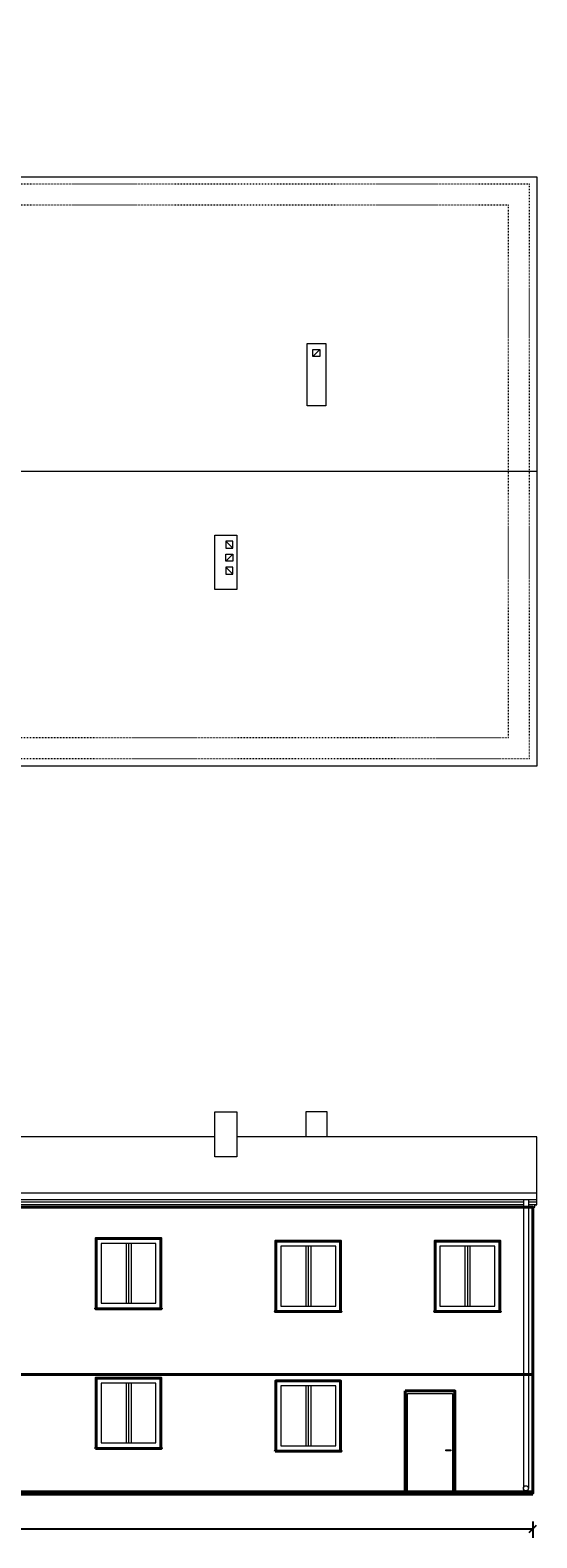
# Model space of a CAD drawing. Header units: millimetres. Extents: x 410204 to 467463, y -88400 to -47908.
# Tile 24 of 30: x 464253 to 465268, y -56645 to -53623. Entities that reach past the tile are written whole.
import ezdxf

# ---------------------------------------------------------------- set-up
doc = ezdxf.new("R2010")
doc.units = ezdxf.units.MM
doc.linetypes.add('ACAD_ISO03W100', pattern=[30, 12, -18])
for name, color, linetype, lineweight in [('Apow', 1, 'Continuous', 40), ('komin', 213, 'Continuous', 18), ('przerywana', 120, 'ACAD_ISO03W100', 9), ('widok', 136, 'Continuous', 18), ('ściany', 21, 'Continuous', 53)]:
    doc.layers.add(name, color=color, linetype=linetype, lineweight=lineweight)
doc.dimstyles.new('1 100', dxfattribs={"dimtxt": 18, "dimasz": 15, "dimexe": 18, "dimexo": 0.0625, "dimgap": 3, "dimtad": 1, "dimdec": 0, "dimzin": 0, "dimdsep": 46, "dimtxsty": 'Standard', "dimblk": 'OBLIQUE', "dimcen": 0.09, "dimadec": 0, "dimazin": 0, "dimtfac": 1, "dimtdec": 0, "dimtofl": 0, "dimtmove": 0, "dimatfit": 3, "dimldrblk": 'OBLIQUE', "dimfxl": 15, "dimfxlon": 1, "dimtolj": 1, "dimtzin": 0, "dimarcsym": 0})

# ---------------------------------------------------------------- blocks, each defined once
blk = doc.blocks.new('okno1 elew')
at = {"layer": 'widok'}
for p, q in [((143787.2, -39352.8), (143787.2, -39472.8)), ((143792.2, -39352.8), (143792.2, -39472.8)), ((143797.2, -39352.8), (143797.2, -39472.8))]:
    blk.add_line(p, q, dxfattribs=at)
for points in [[(143857.2, -39342.8), (143727.2, -39342.8), (143727.2, -39482.8), (143857.2, -39482.8)], [(143847.2, -39352.8), (143737.2, -39352.8), (143737.2, -39472.8), (143847.2, -39472.8)]]:
    blk.add_lwpolyline(points, close=True, dxfattribs=at)
blk.add_lwpolyline([(143857.2, -39482.8), (143858.2, -39482.8), (143858.2, -39483.8), (143726.2, -39483.8), (143726.2, -39482.8), (143727.2, -39482.8)], dxfattribs=at)
blk = doc.blocks.new('_Oblique')
at = {"color": 0, "linetype": 'ByBlock', "lineweight": -2}
blk.add_line((-0.5, -0.5), (0.5, 0.5), dxfattribs=at)
blk = doc.blocks.new('*D15986')
at = {"layer": 'Defpoints', "color": 0}
for p in [(461256.2, -56555.1), (465260.2, -56555.1), (465260.2, -56626.7)]:
    blk.add_point(p, dxfattribs=at)
at = {"layer": 'ściany', "color": 0, "lineweight": -2}
for p, q in [((461256.2, -56611.7), (461256.2, -56644.7)), ((465260.2, -56611.7), (465260.2, -56644.7)), ((461256.2, -56626.7), (465260.2, -56626.7))]:
    blk.add_line(p, q, dxfattribs=at)
at = {"layer": 'ściany', "color": 0, "linetype": 'ByBlock', "lineweight": -2, "xscale": 15, "yscale": 15, "zscale": 15, "rotation": 180}
blk.add_blockref('_Oblique', (461256.2, -56626.7), dxfattribs=at)
at = {"layer": 'ściany', "color": 0, "linetype": 'ByBlock', "lineweight": -2, "xscale": 15, "yscale": 15, "zscale": 15}
blk.add_blockref('_Oblique', (465260.2, -56626.7), dxfattribs=at)
at = {"layer": 'ściany', "color": 0, "insert": (463258.2, -56614.7), "char_height": 18, "attachment_point": 5}
blk.add_mtext('\\A1;4004', dxfattribs=at)

msp = doc.modelspace()

# ---------------------------------------------------------------- linework, layer by layer
at = {"layer": 'Apow'}
msp.add_lwpolyline([(461810.2, -55982.1), (465260.2, -55982.1), (465260.2, -56317.1), (461256.2, -56317.1), (461256.2, -55982.1)], dxfattribs=at)
for points in [[(464516.2, -56184.6), (464516.2, -56185.6), (464384.2, -56185.6), (464384.2, -56184.6), (464385.2, -56184.6), (464385.2, -56044.6), (464515.2, -56044.6), (464515.2, -56184.6)], [(464876.2, -56190.1), (464876.2, -56191.1), (464744.2, -56191.1), (464744.2, -56190.1), (464745.2, -56190.1), (464745.2, -56050.1), (464875.2, -56050.1), (464875.2, -56190.1)], [(465195.2, -56190.1), (465195.2, -56191.1), (465063.2, -56191.1), (465063.2, -56190.1), (465064.2, -56190.1), (465064.2, -56050.1), (465194.2, -56050.1), (465194.2, -56190.1)], [(464384.2, -56465.6), (464384.2, -56464.6), (464385.2, -56464.6), (464385.2, -56324.6), (464515.2, -56324.6), (464515.2, -56464.6), (464516.2, -56464.6), (464516.2, -56465.6), (464385.2, -56465.6)], [(464744.2, -56471.1), (464744.2, -56470.1), (464745.2, -56470.1), (464745.2, -56330.1), (464875.2, -56330.1), (464875.2, -56470.1), (464876.2, -56470.1), (464876.2, -56471.1), (464745.2, -56471.1)], [(465004.2, -56350.1), (465104.2, -56350.1), (465104.2, -56555.1), (465004.2, -56555.1)]]:
    msp.add_lwpolyline(points, close=True, dxfattribs=at)
at = {"layer": 'Apow', "color": 5}
msp.add_lwpolyline([(461256.2, -56317.1), (465260.2, -56317.1), (465260.2, -56555.1), (461256.2, -56555.1)], close=True, dxfattribs=at)
at = {"layer": 'komin'}
for p, q in [((464833.2, -54263), (464819.2, -54277)), ((464645.2, -54647), (464659.2, -54661)), ((464659.2, -54673), (464645.2, -54687)), ((464645.2, -54699), (464659.2, -54713))]:
    msp.add_line(p, q, dxfattribs=at)
for points in [[(464833.2, -54263), (464833.2, -54277), (464819.2, -54277), (464819.2, -54263)], [(464645.2, -54647), (464645.2, -54661), (464659.2, -54661), (464659.2, -54647)], [(464659.2, -54673), (464659.2, -54687), (464645.2, -54687), (464645.2, -54673)], [(464645.2, -54699), (464645.2, -54713), (464659.2, -54713), (464659.2, -54699)]]:
    msp.add_lwpolyline(points, close=True, dxfattribs=at)
at = {"layer": 'przerywana', "ltscale": 0.1}
for points in [[(465253.2, -53932), (464180.2, -53932), (464180.2, -53932), (463887.2, -53932), (463887.2, -53932), (462626.2, -53932), (462626.2, -53623), (462325.2, -53623), (462325.2, -53932), (461256.2, -53932), (461256.2, -55083), (465253.2, -55083)], [(465211.2, -53974), (464180.2, -53974), (463887.2, -53974), (462584.2, -53974), (462584.2, -53665), (462367.2, -53665), (462367.2, -53974), (461298.2, -53974), (461298.2, -55041), (465211.2, -55041)]]:
    msp.add_lwpolyline(points, close=True, dxfattribs=at)
at = {"layer": 'widok'}
for p, q in [((465268.2, -54507.5), (461825.2, -54507.5)), ((464623.2, -55841), (463802.2, -55841)), ((465268.2, -55841), (464667.2, -55841)), ((465268.2, -55972.1), (465268.2, -55841)), ((465268.2, -55954.1), (461822, -55954.1)), ((465268.2, -55967.1), (461822, -55967.1)), ((465241.3, -55972.1), (463225.5, -55972.1)), ((465241.3, -55977.1), (463225.5, -55977.1)), ((465241.3, -55982.1), (463225.5, -55982.1)), ((465241.3, -55967.1), (465241.3, -56545.3)), ((465251.3, -55967.1), (465251.3, -56545.3)), ((465268.2, -55972.1), (465251.3, -55972.1)), ((465268.2, -55977.1), (465251.3, -55977.1)), ((465260.2, -55982.1), (465251.3, -55982.1)), ((465260.2, -56555.1), (465260.2, -55982.1)), ((465241.3, -56317.1), (463225.5, -56317.1)), ((465260.2, -56317.1), (465251.3, -56317.1))]:
    msp.add_line(p, q, dxfattribs=at)
at = {"layer": 'widok', "lineweight": 70}
msp.add_line((465260.2, -56555.1), (461256.2, -56555.1), dxfattribs=at)
at = {"layer": 'widok'}
for points in [[(461825.2, -53917), (465268.2, -53917), (465268.2, -55098), (461825.2, -55098)], [(464808.2, -54251), (464845.2, -54251), (464845.2, -54376), (464808.2, -54376)], [(464623.2, -54635), (464667.2, -54635), (464667.2, -54744), (464623.2, -54744)], [(465096.2, -56470.1), (465086.2, -56470.1), (465086.2, -56468.1), (465096.2, -56468.1)]]:
    msp.add_lwpolyline(points, close=True, dxfattribs=at)
for points in [[(464667.2, -55881), (464623.2, -55881), (464623.2, -55791), (464667.2, -55791), (464667.2, -55881)], [(464848.2, -55841), (464848.2, -55791), (464805.2, -55791), (464805.2, -55841)], [(464848.2, -55841), (464848.2, -55791)], [(465260.2, -55982.1), (465264.2, -55982.1), (465264.2, -55977.1), (465268.2, -55977.1), (465268.2, -55972.1), (465260.2, -55972.1)], [(465004.2, -56555.1), (465004.2, -56350.1), (465104.2, -56350.1), (465104.2, -56555.1)], [(465009.2, -56555.1), (465009.2, -56355.1), (465099.2, -56355.1), (465099.2, -56555.1)]]:
    msp.add_lwpolyline(points, dxfattribs=at)
msp.add_circle((465246.3, -56545.3), 5, dxfattribs=at)

# ---------------------------------------------------------------- block references
for p in [(320658, -16701.8), (321018, -16707.3), (321337, -16707.3), (320658, -16981.8), (321018, -16987.3)]:
    msp.add_blockref('okno1 elew', p, dxfattribs=at)

# ---------------------------------------------------------------- dimensions: what is measured, and where the dimension line sits
at = {"layer": 'ściany', "color": 5}
dim = msp.add_linear_dim(base=(465260.2, -56626.7), p1=(461256.2, -56555.1), p2=(465260.2, -56555.1), dimstyle='1 100', dxfattribs=at)
dim.commit()
dim.dimension.update_dxf_attribs({"geometry": '*D15986', "text_midpoint": (463258.2, -56614.7)})

doc.saveas('drawing.dxf')
